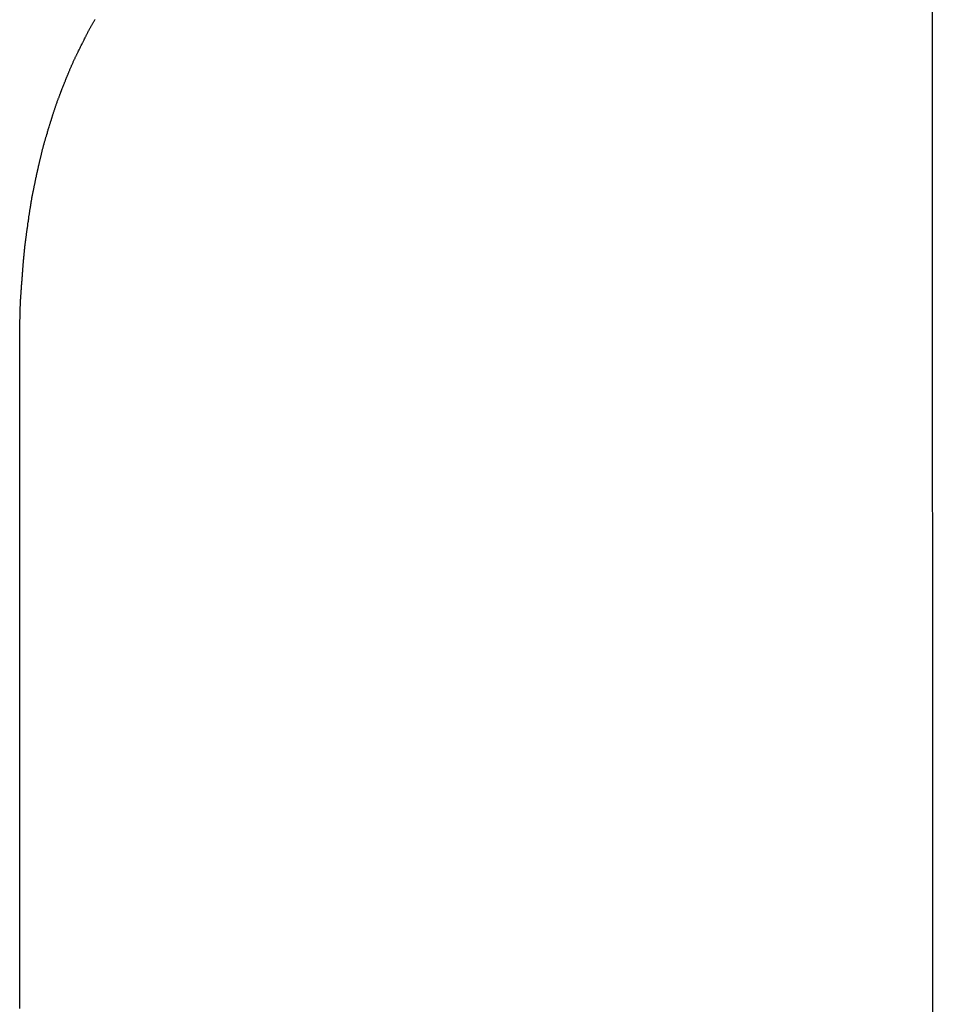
# Model space of a CAD drawing. Header units: millimetres. Extents: x -4577 to 1032787, y -66234 to 201209.
# Tile 155 of 256: x 4378.9 to 4380.64, y -8941.63 to -8939.77. Entities that reach past the tile are written whole.
import ezdxf

# ---------------------------------------------------------------- set-up
doc = ezdxf.new("R2010")
doc.units = ezdxf.units.MM
doc.linetypes.add('510_5_2OG_ELT_1004$0$11-07-22_DS_2OG$0$AUSGEZOGEN', pattern=[0])
doc.layers.add('510_5_2OG_ELT_1004$0$11-07-22_DS_2OG$0$EBENE_1', color=8, linetype='510_5_2OG_ELT_1004$0$11-07-22_DS_2OG$0$AUSGEZOGEN')

# ---------------------------------------------------------------- blocks, each defined once
blk = doc.blocks.new('510_5_2OG_ELT_1004')
at = {"layer": '510_5_2OG_ELT_1004$0$11-07-22_DS_2OG$0$EBENE_1'}
blk.add_line((4380.636, -8946.5667), (4380.6223, -8886.3634), dxfattribs=at)
blk.add_lwpolyline([(4378.9047, -8941.5894), (4378.9047, -8941.5403), (4378.9047, -8941.4915), (4378.9047, -8941.443), (4378.9047, -8941.3951), (4378.9047, -8941.3476), (4378.9047, -8941.3007), (4378.9047, -8941.2543), (4378.9047, -8941.2087), (4378.9047, -8941.1637), (4378.9047, -8941.1195), (4378.9047, -8941.0762), (4378.9047, -8941.0337), (4378.9047, -8940.9922), (4378.9047, -8940.9516), (4378.9047, -8940.9121), (4378.9047, -8940.8737), (4378.9047, -8940.8364), (4378.9047, -8940.8004), (4378.9047, -8940.7656), (4378.9047, -8940.7322), (4378.9047, -8940.7001), (4378.9047, -8940.6694), (4378.9047, -8940.6402), (4378.9047, -8940.6126), (4378.9047, -8940.5866), (4378.9047, -8940.5622), (4378.9047, -8940.5394), (4378.9047, -8940.5181), (4378.9047, -8940.4983), (4378.9047, -8940.4799), (4378.9047, -8940.463), (4378.9047, -8940.4473), (4378.9047, -8940.4329), (4378.9047, -8940.4197), (4378.9047, -8940.4077), (4378.9047, -8940.3967), (4378.9047, -8940.3869), (4378.9047, -8940.378), (4378.9047, -8940.37), (4378.9047, -8940.3629), (4378.9047, -8940.3566), (4378.9047, -8940.3512), (4378.9047, -8940.3464), (4378.9047, -8940.3423), (4378.9047, -8940.3388), (4378.9047, -8940.3358), (4378.9047, -8940.3333), (4378.9047, -8940.3313), (4378.9047, -8940.3297), (4378.9047, -8940.3283), (4378.9047, -8940.3265), (4378.9047, -8940.3243), (4378.9047, -8940.3224), (4378.9048, -8940.3205), (4378.9048, -8940.3187), (4378.9048, -8940.3168), (4378.9048, -8940.315), (4378.9048, -8940.3133), (4378.9049, -8940.3116), (4378.9049, -8940.31), (4378.9049, -8940.3084), (4378.9049, -8940.3069), (4378.9049, -8940.3055), (4378.905, -8940.304), (4378.905, -8940.3027), (4378.905, -8940.3013), (4378.905, -8940.2999), (4378.905, -8940.2985), (4378.9051, -8940.2971), (4378.9051, -8940.2955), (4378.9051, -8940.2928), (4378.9051, -8940.2917), (4378.9051, -8940.2906), (4378.9052, -8940.2894), (4378.9052, -8940.2881), (4378.9052, -8940.2867), (4378.9052, -8940.2852), (4378.9052, -8940.2836), (4378.9053, -8940.2819), (4378.9053, -8940.2801), (4378.9053, -8940.2782), (4378.9054, -8940.2763), (4378.9054, -8940.2753), (4378.9054, -8940.2742), (4378.9054, -8940.2732), (4378.9054, -8940.2722), (4378.9055, -8940.2711), (4378.9055, -8940.27), (4378.9055, -8940.2689), (4378.9055, -8940.2678), (4378.9056, -8940.2667), (4378.9056, -8940.2656), (4378.9056, -8940.2645), (4378.9057, -8940.2634), (4378.9057, -8940.2622), (4378.9058, -8940.2611), (4378.9058, -8940.2599), (4378.9058, -8940.2588), (4378.9059, -8940.2576), (4378.9059, -8940.2565), (4378.906, -8940.2553), (4378.906, -8940.2541), (4378.9061, -8940.253), (4378.9061, -8940.2518), (4378.9062, -8940.2507), (4378.9063, -8940.2495), (4378.9063, -8940.2484), (4378.9064, -8940.2473), (4378.9065, -8940.2461), (4378.9065, -8940.245), (4378.9066, -8940.2439), (4378.9067, -8940.2428), (4378.9067, -8940.2417), (4378.9068, -8940.2406), (4378.9069, -8940.2395), (4378.9069, -8940.2385), (4378.907, -8940.2374), (4378.9071, -8940.2364), (4378.9072, -8940.2353), (4378.9073, -8940.2333), (4378.9074, -8940.2314), (4378.9076, -8940.2296), (4378.9077, -8940.2278), (4378.9078, -8940.2261), (4378.9079, -8940.2246), (4378.9081, -8940.2231), (4378.9082, -8940.2217), (4378.9083, -8940.2204), (4378.9083, -8940.2192), (4378.9084, -8940.2181), (4378.9086, -8940.2161), (4378.9087, -8940.2142), (4378.9088, -8940.2126), (4378.909, -8940.2111), (4378.9091, -8940.2096), (4378.9092, -8940.2081), (4378.9093, -8940.2065), (4378.9095, -8940.2038), (4378.9096, -8940.2027), (4378.9097, -8940.2016), (4378.9098, -8940.2003), (4378.9099, -8940.1989), (4378.91, -8940.1975), (4378.9101, -8940.1958), (4378.9102, -8940.1941), (4378.9104, -8940.1921), (4378.9105, -8940.1911), (4378.9105, -8940.19), (4378.9106, -8940.1889), (4378.9107, -8940.1878), (4378.9108, -8940.1866), (4378.9109, -8940.1854), (4378.911, -8940.1841), (4378.9111, -8940.1828), (4378.9112, -8940.1815), (4378.9113, -8940.1802), (4378.9114, -8940.1788), (4378.9115, -8940.1774), (4378.9116, -8940.1759), (4378.9118, -8940.1745), (4378.9119, -8940.173), (4378.912, -8940.1715), (4378.9122, -8940.17), (4378.9123, -8940.1685), (4378.9124, -8940.1669), (4378.9126, -8940.1653), (4378.9127, -8940.1638), (4378.9129, -8940.1622), (4378.913, -8940.1606), (4378.9132, -8940.159), (4378.9133, -8940.1573), (4378.9135, -8940.1557), (4378.9137, -8940.1541), (4378.9138, -8940.1524), (4378.914, -8940.1508), (4378.9142, -8940.1491), (4378.9144, -8940.1475), (4378.9145, -8940.1459), (4378.9147, -8940.1442), (4378.9149, -8940.1426), (4378.9151, -8940.141), (4378.9153, -8940.1394), (4378.9155, -8940.1378), (4378.9157, -8940.1362), (4378.9159, -8940.1346), (4378.9161, -8940.133), (4378.9163, -8940.1315), (4378.9165, -8940.13), (4378.9167, -8940.1285), (4378.9169, -8940.127), (4378.9171, -8940.1255), (4378.9173, -8940.1241), (4378.9175, -8940.1227), (4378.9177, -8940.1214), (4378.9178, -8940.12), (4378.918, -8940.1187), (4378.9182, -8940.1175), (4378.9184, -8940.1162), (4378.9185, -8940.115), (4378.9187, -8940.1139), (4378.9189, -8940.1128), (4378.919, -8940.1117), (4378.9193, -8940.1097), (4378.9195, -8940.1079), (4378.9198, -8940.1063), (4378.92, -8940.105), (4378.9201, -8940.1038), (4378.9204, -8940.1018), (4378.9208, -8940.099), (4378.9212, -8940.0967), (4378.9213, -8940.0956), (4378.9216, -8940.0939), (4378.9217, -8940.0929), (4378.9219, -8940.0916), (4378.9221, -8940.0902), (4378.9223, -8940.0887), (4378.9227, -8940.0859), (4378.9229, -8940.0849), (4378.923, -8940.0839), (4378.9232, -8940.0828), (4378.9233, -8940.0817), (4378.9235, -8940.0806), (4378.9237, -8940.0794), (4378.9239, -8940.0782), (4378.924, -8940.0769), (4378.9242, -8940.0756), (4378.9244, -8940.0743), (4378.9246, -8940.073), (4378.9249, -8940.0716), (4378.9251, -8940.0703), (4378.9253, -8940.0689), (4378.9255, -8940.0674), (4378.9258, -8940.066), (4378.926, -8940.0646), (4378.9262, -8940.0631), (4378.9265, -8940.0616), (4378.9267, -8940.0601), (4378.927, -8940.0586), (4378.9272, -8940.0571), (4378.9275, -8940.0556), (4378.9278, -8940.0541), (4378.928, -8940.0526), (4378.9283, -8940.051), (4378.9286, -8940.0495), (4378.9289, -8940.048), (4378.9292, -8940.0465), (4378.9294, -8940.045), (4378.9297, -8940.0435), (4378.93, -8940.042), (4378.9303, -8940.0405), (4378.9306, -8940.039), (4378.9309, -8940.0376), (4378.9312, -8940.0361), (4378.9315, -8940.0347), (4378.9318, -8940.0333), (4378.932, -8940.0319), (4378.9323, -8940.0306), (4378.9326, -8940.0292), (4378.9329, -8940.0279), (4378.9331, -8940.0266), (4378.9334, -8940.0253), (4378.9337, -8940.0241), (4378.9339, -8940.0229), (4378.9342, -8940.0217), (4378.9344, -8940.0206), (4378.9347, -8940.0195), (4378.9349, -8940.0184), (4378.9351, -8940.0174), (4378.9355, -8940.0155), (4378.9359, -8940.0138), (4378.9363, -8940.0122), (4378.9366, -8940.0108), (4378.9368, -8940.0097), (4378.9372, -8940.0078), (4378.9379, -8940.0049), (4378.9384, -8940.0026), (4378.9386, -8940.0014), (4378.939, -8939.9997), (4378.9392, -8939.9987), (4378.9395, -8939.9975), (4378.9398, -8939.9961), (4378.9402, -8939.9946), (4378.9405, -8939.9928), (4378.941, -8939.9909), (4378.9412, -8939.9899), (4378.9414, -8939.9889), (4378.9416, -8939.9878), (4378.9419, -8939.9867), (4378.9421, -8939.9856), (4378.9424, -8939.9845), (4378.9427, -8939.9833), (4378.943, -8939.9821), (4378.9432, -8939.9808), (4378.9435, -8939.9796), (4378.9438, -8939.9783), (4378.9441, -8939.977), (4378.9445, -8939.9757), (4378.9448, -8939.9743), (4378.9451, -8939.973), (4378.9454, -8939.9716), (4378.9458, -8939.9703), (4378.9461, -8939.9689), (4378.9464, -8939.9675), (4378.9468, -8939.9661), (4378.9471, -8939.9647), (4378.9475, -8939.9633), (4378.9479, -8939.9619), (4378.9482, -8939.9605), (4378.9486, -8939.9591), (4378.949, -8939.9577), (4378.9494, -8939.9563), (4378.9497, -8939.9549), (4378.9501, -8939.9535), (4378.9505, -8939.9521), (4378.9509, -8939.9507), (4378.9512, -8939.9494), (4378.9516, -8939.948), (4378.952, -8939.9467), (4378.9524, -8939.9454), (4378.9528, -8939.9441), (4378.9531, -8939.9428), (4378.9535, -8939.9415), (4378.9538, -8939.9403), (4378.9542, -8939.9391), (4378.9545, -8939.9379), (4378.9549, -8939.9367), (4378.9552, -8939.9356), (4378.9556, -8939.9345), (4378.9559, -8939.9334), (4378.9562, -8939.9323), (4378.9565, -8939.9313), (4378.9571, -8939.9294), (4378.9576, -8939.9276), (4378.9581, -8939.926), (4378.9585, -8939.9246), (4378.9589, -8939.9234), (4378.9595, -8939.9213), (4378.96, -8939.9198), (4378.9605, -8939.9181), (4378.9612, -8939.9157), (4378.9616, -8939.9145), (4378.9621, -8939.9128), (4378.9624, -8939.9118), (4378.9628, -8939.9106), (4378.9632, -8939.9093), (4378.9637, -8939.9077), (4378.9642, -8939.9061), (4378.9647, -8939.9042), (4378.965, -8939.9033), (4378.9653, -8939.9023), (4378.9656, -8939.9013), (4378.966, -8939.9002), (4378.9663, -8939.8991), (4378.9667, -8939.898), (4378.967, -8939.8969), (4378.9674, -8939.8958), (4378.9677, -8939.8946), (4378.9681, -8939.8934), (4378.9685, -8939.8922), (4378.9689, -8939.891), (4378.9693, -8939.8897), (4378.9697, -8939.8885), (4378.9701, -8939.8872), (4378.9705, -8939.886), (4378.971, -8939.8847), (4378.9714, -8939.8834), (4378.9718, -8939.8821), (4378.9723, -8939.8808), (4378.9727, -8939.8795), (4378.9732, -8939.8782), (4378.9736, -8939.8769), (4378.9741, -8939.8756), (4378.9745, -8939.8743), (4378.975, -8939.873), (4378.9755, -8939.8717), (4378.9759, -8939.8704), (4378.9764, -8939.8691), (4378.9769, -8939.8678), (4378.9773, -8939.8666), (4378.9778, -8939.8653), (4378.9783, -8939.8641), (4378.9787, -8939.8629), (4378.9792, -8939.8617), (4378.9796, -8939.8605), (4378.9801, -8939.8593), (4378.9805, -8939.8582), (4378.9809, -8939.8571), (4378.9813, -8939.856), (4378.9818, -8939.8549), (4378.9822, -8939.8539), (4378.9826, -8939.8528), (4378.9829, -8939.8518), (4378.9833, -8939.8509), (4378.984, -8939.849), (4378.9847, -8939.8473), (4378.9853, -8939.8458), (4378.9859, -8939.8444), (4378.9864, -8939.8432), (4378.9872, -8939.8412), (4378.9877, -8939.8397), (4378.9885, -8939.8379), (4378.9893, -8939.8357), (4378.9897, -8939.8347), (4378.9903, -8939.8331), (4378.9907, -8939.8322), (4378.9912, -8939.8311), (4378.9917, -8939.8298), (4378.9922, -8939.8284), (4378.9928, -8939.8268), (4378.9935, -8939.8251), (4378.9942, -8939.8233), (4378.9946, -8939.8224), (4378.995, -8939.8214), (4378.9954, -8939.8204), (4378.9958, -8939.8194), (4378.9963, -8939.8183), (4378.9967, -8939.8173), (4378.9971, -8939.8162), (4378.9976, -8939.8151), (4378.9981, -8939.814), (4378.9985, -8939.8128), (4378.999, -8939.8117), (4378.9995, -8939.8105), (4379, -8939.8093), (4379.0005, -8939.8082), (4379.001, -8939.807), (4379.0015, -8939.8058), (4379.002, -8939.8046), (4379.0026, -8939.8034), (4379.0031, -8939.8022), (4379.0036, -8939.801), (4379.0042, -8939.7997), (4379.0047, -8939.7985), (4379.0052, -8939.7973), (4379.0058, -8939.7961), (4379.0063, -8939.7949), (4379.0069, -8939.7937), (4379.0074, -8939.7926), (4379.008, -8939.7914), (4379.0085, -8939.7902), (4379.0091, -8939.7891), (4379.0096, -8939.7879), (4379.0101, -8939.7868), (4379.0107, -8939.7857), (4379.0112, -8939.7846), (4379.0117, -8939.7835), (4379.0122, -8939.7825), (4379.0127, -8939.7814), (4379.0132, -8939.7804), (4379.0137, -8939.7794), (4379.0142, -8939.7784), (4379.0146, -8939.7775), (4379.0155, -8939.7757), (4379.0163, -8939.774), (4379.0171, -8939.7724), (4379.0178, -8939.771), (4379.0184, -8939.7697), (4379.019, -8939.7686), (4379.0199, -8939.7668), (4379.0206, -8939.7654), (4379.0213, -8939.7639), (4379.0224, -8939.7618), (4379.023, -8939.7607), (4379.0237, -8939.7591), (4379.0242, -8939.7582), (4379.0247, -8939.7571), (4379.0253, -8939.7559), (4379.026, -8939.7545), (4379.0268, -8939.753), (4379.0276, -8939.7513), (4379.0285, -8939.7496), (4379.0289, -8939.7487), (4379.0294, -8939.7478), (4379.0299, -8939.7468), (4379.0304, -8939.7458), (4379.0309, -8939.7448), (4379.0314, -8939.7438), (4379.0319, -8939.7428), (4379.0325, -8939.7418), (4379.033, -8939.7407), (4379.0336, -8939.7396), (4379.0341, -8939.7385), (4379.0347, -8939.7375), (4379.0353, -8939.7364), (4379.0359, -8939.7353), (4379.0365, -8939.7341), (4379.0371, -8939.733), (4379.0377, -8939.7319), (4379.0383, -8939.7308), (4379.0389, -8939.7297), (4379.0395, -8939.7285), (4379.0401, -8939.7274), (4379.0408, -8939.7263), (4379.0414, -8939.7252), (4379.042, -8939.7241), (4379.0426, -8939.723), (4379.0432, -8939.7219), (4379.0439, -8939.7208), (4379.0445, -8939.7197), (4379.0451, -8939.7186), (4379.0457, -8939.7176), (4379.0463, -8939.7165), (4379.0469, -8939.7155), (4379.0475, -8939.7145)], dxfattribs=at)

msp = doc.modelspace()

# ---------------------------------------------------------------- block references
msp.add_blockref('510_5_2OG_ELT_1004', (0, -0.0503))

doc.saveas('drawing.dxf')
